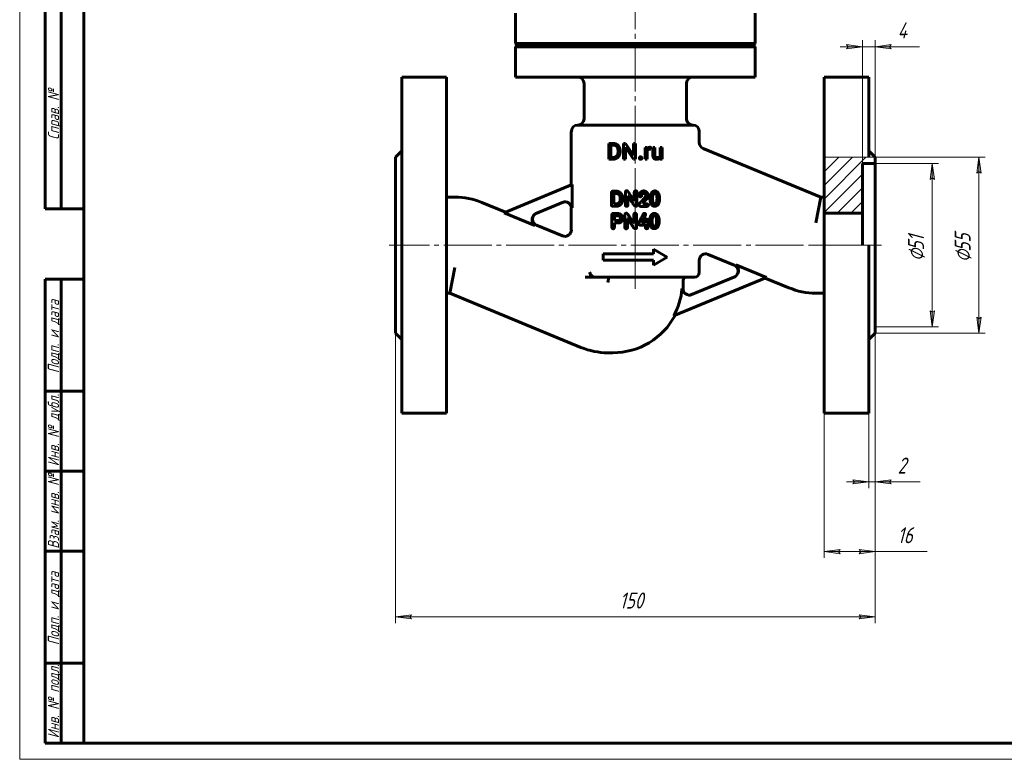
# Model space of a CAD drawing. Header units: millimetres. Extents: x 0 to 594, y 0 to 420.
# Tile 1 of 4: x 0 to 308, y 0 to 231. Entities that reach past the tile are written whole.
import ezdxf

# ---------------------------------------------------------------- set-up
doc = ezdxf.new("R2010")
doc.units = ezdxf.units.MM
for name, pattern in [('K5LT-1', [0]), ('K5LT_AXLED', [19.5, 15, -1.5, 1.5, -1.5]), ('K5LT_BASIC', [0]), ('K5LT_THIN', [0]), ('K5LT_THIN_INCLUDED_TO_HATCHING', [0])]:
    doc.linetypes.add(name, pattern=pattern)
doc.layers.add('Системный слой', color=7, linetype='Continuous')
doc.layers.add('Системный слой (1)', color=7, linetype='Continuous', true_color=0x6c6c6c)
doc.styles.add('KDIMTEXTSTYLE', font='txt', dxfattribs={"width": 0.96, "oblique": 15, "height": 5})
doc.styles.add('KTEXTSTYLE', font='txt', dxfattribs={"width": 0.96, "height": 5})
doc.dimstyles.new('KDIMSTYLE (1.00)', dxfattribs={"dimtxt": 5, "dimasz": 1, "dimexe": 2, "dimexo": 0, "dimgap": 1, "dimtad": 1, "dimtxsty": 'KDIMTEXTSTYLE', "dimsah": 1, "dimcen": 0, "dimdle": 1, "dimadec": 0, "dimazin": 0, "dimtfac": 0.667, "dimtmove": 0, "dimatfit": 3, "dimfxl": 1, "dimtvp": 1, "dimtolj": 1, "dimtzin": 0, "dimarcsym": 0})

# ---------------------------------------------------------------- blocks, each defined once
blk = doc.blocks.new('U8')
at = {"layer": 'Системный слой (1)', "color": 143, "linetype": 'K5LT_BASIC', "lineweight": 60, "true_color": 0x33acca}
for start, end in [(355.2935, 0), (270, 332.0121)]:
    blk.add_arc((185.45, 149.04), 22, start, end, dxfattribs=at)
blk = doc.blocks.new('U9')
at = {"layer": 'Системный слой (1)', "color": 143, "linetype": 'K5LT_BASIC', "lineweight": 60, "true_color": 0x33acca}
for p, q in [((144.48, 174.01), (151.83, 170.97)), ((161.51, 166.95), (169.69, 163.57))]:
    blk.add_line(p, q, dxfattribs=at)
blk = doc.blocks.new('U10')
at = {"layer": 'Системный слой (1)', "color": 143, "linetype": 'K5LT_BASIC', "lineweight": 60, "true_color": 0x33acca}
for p, q in [((212.45, 192.75), (212.45, 196.18)), ((212.45, 152.18), (212.45, 155.95))]:
    blk.add_line(p, q, dxfattribs=at)
blk = doc.blocks.new('U11')
at = {"layer": 'Системный слой (1)', "color": 143, "linetype": 'K5LT_BASIC', "lineweight": 60, "true_color": 0x33acca}
for p, q in [((223.39, 154.41), (215.22, 157.8)), ((240.43, 147.36), (233.08, 150.4))]:
    blk.add_line(p, q, dxfattribs=at)
blk = doc.blocks.new('U12')
at = {"layer": 'Системный слой (1)', "color": 143, "linetype": 'K5LT_BASIC', "lineweight": 60, "true_color": 0x33acca}
for p, q in [((265.45, 213.18), (265.45, 188.18)), ((265.45, 160.68), (265.45, 108.18))]:
    blk.add_line(p, q, dxfattribs=at)
blk = doc.blocks.new('U13')
at = {"layer": 'Системный слой (1)', "color": 143, "linetype": 'K5LT_BASIC', "lineweight": 60, "true_color": 0x33acca}
for p, q in [((172.45, 179.51), (172.45, 196.18)), ((172.45, 165.41), (172.45, 172.19))]:
    blk.add_line(p, q, dxfattribs=at)
blk = doc.blocks.new('U15')
at = {"layer": 'Системный слой (1)', "color": 7, "linetype": 'K5LT_THIN_INCLUDED_TO_HATCHING', "lineweight": 18, "true_color": 0xffffff}
for p, q in [((267.45, 188.18), (251.45, 188.18)), ((251.45, 188.18), (251.45, 160.68)), ((267.45, 160.68), (267.45, 188.18)), ((251.45, 160.68), (267.45, 160.68))]:
    blk.add_line(p, q, dxfattribs=at)
blk = doc.blocks.new('D0')
at = {"layer": 'Системный слой (1)'}
for points in [[(117.45, 44.53), (122.45, 45.18), (121.95, 44.53), (122.45, 43.87)], [(267.45, 44.53), (262.45, 45.18), (262.95, 44.53), (262.45, 43.87)]]:
    blk.add_hatch(color=7, dxfattribs=at).paths.add_polyline_path(points)
at = {"layer": 'Системный слой (1)', "color": 7, "linetype": 'K5LT_THIN', "lineweight": 18, "true_color": 0xffffff}
for p, q in [((117.45, 133.18), (117.45, 42.53)), ((267.45, 133.18), (267.45, 42.53)), ((117.45, 44.53), (122.45, 45.18)), ((122.45, 43.87), (117.45, 44.53)), ((122.45, 45.18), (121.95, 44.53)), ((121.95, 44.53), (122.45, 43.87)), ((262.95, 44.53), (262.45, 45.18)), ((262.45, 45.18), (267.45, 44.53)), ((267.45, 44.53), (262.45, 43.87)), ((262.45, 43.87), (262.95, 44.53))]:
    blk.add_line(p, q, dxfattribs=at)
blk.add_wipeout([(187.51, 45.53), (187.51, 52.91), (197, 52.91), (197, 45.53)]).dxf.layer = 'Системный слой (1)'
blk.add_line((117.45, 44.53), (267.45, 44.53), dxfattribs=at)
at = {"layer": 'Системный слой (1)', "color": 7, "insert": (187.51, 52.11), "char_height": 5, "attachment_point": 1, "style": 'KTEXTSTYLE'}
blk.add_mtext('\\fArial|b0|c204|p34;\\H5.0;\\W1.000;\\Q15;\\fGOST Type AU|b0|i0|c204|p34;\\Q15;\\W0.960;150', dxfattribs=at)
blk = doc.blocks.new('KDIMARROW_01')
at = {"layer": 'Системный слой'}
blk.add_hatch(color=0, dxfattribs=at).paths.add_polyline_path([(0, 0), (-5, 0.66), (-4.5, 0), (-5, -0.66)])
at = {"layer": 'Системный слой', "color": 0, "linetype": 'K5LT_THIN', "lineweight": 18}
for p, q in [((-4.5, 0), (-5, 0.66)), ((-5, 0.66), (0, 0)), ((0, 0), (-5, -0.66)), ((-5, -0.66), (-4.5, 0))]:
    blk.add_line(p, q, dxfattribs=at)
at = {"layer": 'Системный слой (1)', "color": 0, "linetype": 'K5LT_THIN', "lineweight": 18}
blk.add_line((192.45, 160.68), (191.45, 160.68), dxfattribs=at)
blk = doc.blocks.new('D1')
at = {"layer": 'Системный слой (1)'}
for points in [[(251.45, 64.92), (256.45, 65.58), (255.95, 64.92), (256.45, 64.26)], [(267.45, 64.92), (262.45, 65.58), (262.95, 64.92), (262.45, 64.26)]]:
    blk.add_hatch(color=7, dxfattribs=at).paths.add_polyline_path(points)
at = {"layer": 'Системный слой (1)', "color": 7, "linetype": 'K5LT_THIN', "lineweight": 18, "true_color": 0xffffff}
for p, q in [((267.45, 133.18), (267.45, 62.92)), ((251.45, 108.18), (251.45, 62.92)), ((251.45, 64.92), (256.45, 65.58)), ((256.45, 64.26), (251.45, 64.92)), ((251.45, 64.92), (267.45, 64.92)), ((256.45, 65.58), (255.95, 64.92)), ((255.95, 64.92), (256.45, 64.26)), ((262.95, 64.92), (262.45, 65.58)), ((262.45, 65.58), (267.45, 64.92)), ((267.45, 64.92), (262.45, 64.26)), ((262.45, 64.26), (262.95, 64.92)), ((267.45, 64.92), (272.45, 64.92))]:
    blk.add_line(p, q, dxfattribs=at)
blk.add_wipeout([(274.41, 65.92), (274.41, 73.3), (281.37, 73.3), (281.37, 65.92)]).dxf.layer = 'Системный слой (1)'
blk.add_line((272.41, 64.92), (283.66, 64.92), dxfattribs=at)
at = {"layer": 'Системный слой (1)', "color": 7, "insert": (274.41, 72.51), "char_height": 5, "attachment_point": 1, "style": 'KTEXTSTYLE'}
blk.add_mtext('\\fArial|b0|c204|p34;\\H5.0;\\W1.000;\\Q15;\\fGOST Type AU|b0|i0|c204|p34;\\Q15;\\W0.960;16', dxfattribs=at)
blk = doc.blocks.new('D2')
at = {"layer": 'Системный слой (1)'}
for points in [[(260.45, 86.04), (265.45, 86.69), (260.45, 87.35), (260.95, 86.69)], [(271.95, 86.69), (272.45, 87.35), (267.45, 86.69), (272.45, 86.04)]]:
    blk.add_hatch(color=7, dxfattribs=at).paths.add_polyline_path(points)
at = {"layer": 'Системный слой (1)', "color": 7, "linetype": 'K5LT_THIN', "lineweight": 18, "true_color": 0xffffff}
for p, q in [((267.45, 133.18), (267.45, 84.69)), ((265.45, 108.18), (265.45, 84.69)), ((265.45, 86.69), (258.45, 86.69)), ((265.45, 86.69), (260.45, 87.35)), ((260.45, 87.35), (260.95, 86.69)), ((260.95, 86.69), (260.45, 86.04)), ((260.45, 86.04), (265.45, 86.69)), ((265.45, 86.69), (267.45, 86.69)), ((272.45, 87.35), (267.45, 86.69)), ((267.45, 86.69), (272.45, 86.04)), ((267.45, 86.69), (272.45, 86.69)), ((271.95, 86.69), (272.45, 87.35)), ((272.45, 86.04), (271.95, 86.69))]:
    blk.add_line(p, q, dxfattribs=at)
blk.add_wipeout([(274.45, 87.69), (274.45, 95.08), (279.25, 95.08), (279.25, 87.69)]).dxf.layer = 'Системный слой (1)'
for p, q in [((267.45, 86.69), (274.45, 86.69)), ((272.45, 86.69), (281.45, 86.69))]:
    blk.add_line(p, q, dxfattribs=at)
at = {"layer": 'Системный слой (1)', "color": 7, "insert": (274.45, 94.28), "char_height": 5, "attachment_point": 1, "style": 'KTEXTSTYLE'}
blk.add_mtext('\\fArial|b0|c204|p34;\\H5.0;\\W1.000;\\Q15;\\fGOST Type AU|b0|i0|c204|p34;\\Q15;\\W0.960;2', dxfattribs=at)
blk = doc.blocks.new('D3')
at = {"layer": 'Системный слой (1)'}
for points in [[(300.52, 183.18), (299.87, 188.18), (299.21, 183.18), (299.87, 183.68)], [(299.87, 133.18), (300.52, 138.18), (299.87, 137.68), (299.21, 138.18)]]:
    blk.add_hatch(color=7, dxfattribs=at).paths.add_polyline_path(points)
at = {"layer": 'Системный слой (1)', "color": 7, "linetype": 'K5LT_THIN', "lineweight": 18, "true_color": 0xffffff}
for p, q in [((267.45, 188.18), (301.87, 188.18)), ((299.21, 183.18), (299.87, 188.18)), ((299.87, 188.18), (300.52, 183.18)), ((299.87, 183.68), (299.21, 183.18)), ((300.52, 183.18), (299.87, 183.68)), ((299.87, 133.18), (299.21, 138.18)), ((299.21, 138.18), (299.87, 137.68)), ((299.87, 137.68), (300.52, 138.18)), ((300.52, 138.18), (299.87, 133.18)), ((267.45, 133.18), (301.87, 133.18))]:
    blk.add_line(p, q, dxfattribs=at)
blk.add_wipeout([(298.87, 155.34), (291.48, 155.34), (291.48, 165.6), (298.87, 165.6)]).dxf.layer = 'Системный слой (1)'
blk.add_line((299.87, 188.18), (299.87, 133.18), dxfattribs=at)
at = {"layer": 'Системный слой (1)', "color": 7, "char_height": 5, "attachment_point": 1, "rotation": 90, "style": 'KTEXTSTYLE'}
for s, insert in [('\\fArial|b0|c204|p34;\\H5.0;\\W1.000;\\Q15;\\fGOST Type AU|b0|i0|c204|p34;\\Q15;\\W0.960;55', (292.28, 158.65)), ('\\fArial|b0|c204|p34;\\H5.0;\\W1.000;\\Q15;\\fGOST Type AU|b0|i0|c204|p34;\\Q15;\\W0.960;⌀', (292.28, 155.34))]:
    blk.add_mtext(s, dxfattribs=dict(at, insert=insert))
blk = doc.blocks.new('D4')
at = {"layer": 'Системный слой (1)'}
for points in [[(285.94, 181.18), (285.28, 186.18), (284.63, 181.18), (285.28, 181.68)], [(285.28, 135.18), (285.94, 140.18), (285.28, 139.68), (284.63, 140.18)]]:
    blk.add_hatch(color=7, dxfattribs=at).paths.add_polyline_path(points)
at = {"layer": 'Системный слой (1)', "color": 7, "linetype": 'K5LT_THIN', "lineweight": 18, "true_color": 0xffffff}
for p, q in [((267.45, 186.18), (287.28, 186.18)), ((284.63, 181.18), (285.28, 186.18)), ((285.28, 186.18), (285.94, 181.18)), ((285.28, 181.68), (284.63, 181.18)), ((285.94, 181.18), (285.28, 181.68)), ((285.28, 135.18), (284.63, 140.18)), ((284.63, 140.18), (285.28, 139.68)), ((285.28, 139.68), (285.94, 140.18)), ((285.94, 140.18), (285.28, 135.18)), ((267.45, 135.18), (287.28, 135.18))]:
    blk.add_line(p, q, dxfattribs=at)
blk.add_wipeout([(284.28, 155.67), (276.9, 155.67), (276.9, 165.29), (284.28, 165.29)]).dxf.layer = 'Системный слой (1)'
blk.add_line((285.28, 186.18), (285.28, 135.18), dxfattribs=at)
at = {"layer": 'Системный слой (1)', "color": 7, "char_height": 5, "attachment_point": 1, "rotation": 90, "style": 'KTEXTSTYLE'}
for s, insert in [('\\fArial|b0|c204|p34;\\H5.0;\\W1.000;\\Q15;\\fGOST Type AU|b0|i0|c204|p34;\\Q15;\\W0.960;⌀', (277.7, 155.67)), ('\\fArial|b0|c204|p34;\\H5.0;\\W1.000;\\Q15;\\fGOST Type AU|b0|i0|c204|p34;\\Q15;\\W0.960;51', (277.7, 158.98))]:
    blk.add_mtext(s, dxfattribs=dict(at, insert=insert))
blk = doc.blocks.new('D5')
at = {"layer": 'Системный слой (1)'}
for points in [[(258.45, 222.02), (263.45, 222.68), (258.45, 223.34), (258.95, 222.68)], [(271.95, 222.68), (272.45, 223.34), (267.45, 222.68), (272.45, 222.02)]]:
    blk.add_hatch(color=7, dxfattribs=at).paths.add_polyline_path(points)
at = {"layer": 'Системный слой (1)', "color": 7, "linetype": 'K5LT_THIN', "lineweight": 18, "true_color": 0xffffff}
for p, q in [((263.45, 222.68), (256.45, 222.68)), ((263.45, 222.68), (258.45, 223.34)), ((258.45, 223.34), (258.95, 222.68)), ((258.95, 222.68), (258.45, 222.02)), ((258.45, 222.02), (263.45, 222.68)), ((263.45, 186.18), (263.45, 224.68)), ((263.45, 222.68), (267.45, 222.68)), ((267.45, 186.18), (267.45, 224.68)), ((272.45, 223.34), (267.45, 222.68)), ((267.45, 222.68), (272.45, 222.02)), ((267.45, 222.68), (272.45, 222.68)), ((271.95, 222.68), (272.45, 223.34)), ((272.45, 222.02), (271.95, 222.68))]:
    blk.add_line(p, q, dxfattribs=at)
blk.add_wipeout([(274.45, 223.68), (274.45, 231.06), (279.12, 231.06), (279.12, 223.68)]).dxf.layer = 'Системный слой (1)'
for p, q in [((267.45, 222.68), (274.45, 222.68)), ((272.45, 222.68), (281.32, 222.68))]:
    blk.add_line(p, q, dxfattribs=at)
at = {"layer": 'Системный слой (1)', "color": 7, "insert": (274.45, 230.27), "char_height": 5, "attachment_point": 1, "style": 'KTEXTSTYLE'}
blk.add_mtext('\\fArial|b0|c204|p34;\\H5.0;\\W1.000;\\Q15;\\fGOST Type AU|b0|i0|c204|p34;\\Q15;\\W0.960;4', dxfattribs=at)
blk = doc.blocks.new('U40')
at = {"color": 7, "linetype": 'K5LT_THIN', "lineweight": 18, "true_color": 0xffffff}
for p, q in [((0, 0), (0, 420)), ((594, 0), (0, 0))]:
    blk.add_line(p, q, dxfattribs=at)
at = {"color": 143, "linetype": 'K5LT_BASIC', "lineweight": 60, "true_color": 0x33acca}
for p, q in [((20, 5), (20, 415)), ((8, 172), (8, 292)), ((13, 172), (13, 292)), ((20, 172), (8, 172)), ((8, 5), (8, 150)), ((20, 150), (8, 150)), ((13, 5), (13, 150)), ((20, 115), (8, 115)), ((20, 90), (8, 90)), ((20, 65), (8, 65)), ((20, 30), (8, 30)), ((20, 5), (8, 5)), ((589, 5), (20, 5))]:
    blk.add_line(p, q, dxfattribs=at)
at = {"color": 7, "char_height": 3.5, "attachment_point": 1, "rotation": 90, "style": 'KTEXTSTYLE'}
for s, insert in [('\\fArial|b0|c204|p34;\\H5.0;\\W1.000;\\Q15;\\fGOST Type AU|b0|i0|c204|p34;\\Q15;\\W0.960;\\H3.50;Справ. №', (8.82, 193.63)), ('\\fArial|b0|c204|p34;\\H5.0;\\W1.000;\\Q15;\\fGOST Type AU|b0|i0|c204|p34;\\Q15;\\W0.960;\\H3.50;Подп. и дата', (8.82, 120.66)), ('\\fArial|b0|c204|p34;\\H5.0;\\W1.000;\\Q15;\\fGOST Type AU|b0|i0|c204|p34;\\Q15;\\W0.960;\\H3.50;Инв. № дубл.', (8.82, 91.57)), ('\\fArial|b0|c204|p34;\\H5.0;\\W1.000;\\Q15;\\fGOST Type AU|b0|i0|c204|p34;\\Q15;\\W0.960;\\H3.50;Взам. инв. №', (8.82, 65.8)), ('\\fArial|b0|c204|p34;\\H5.0;\\W1.000;\\Q15;\\fGOST Type AU|b0|i0|c204|p34;\\Q15;\\W0.960;\\H3.50;Подп. и дата', (8.82, 35.66)), ('\\fArial|b0|c204|p34;\\H5.0;\\W1.000;\\Q15;\\fGOST Type AU|b0|i0|c204|p34;\\Q15;\\W0.960;\\H3.50;Инв. № подл.', (8.82, 6.57))]:
    blk.add_mtext(s, dxfattribs=dict(at, insert=insert))

msp = doc.modelspace()

# ---------------------------------------------------------------- hatches: boundary and pattern name
at = {"layer": 'Системный слой (1)'}
h = msp.add_hatch(dxfattribs=at)
h.set_pattern_fill('', angle=45, style=0, pattern_type=0)
h.set_pattern_definition([(45, (0, 0), (-2.12132, 2.12132), [])])
h.paths.add_polyline_path([(251.453, 188.183), (251.453, 175.683), (251.453, 170.683), (263.453, 170.683), (263.453, 186.183), (267.453, 186.183), (267.453, 188.183)])

# ---------------------------------------------------------------- linework, layer by layer
at = {"layer": 'Системный слой (1)', "color": 30, "linetype": 'K5LT_AXLED', "lineweight": 18, "true_color": 0xff8000}
for p, q in [((192.453, 150.183), (192.453, 235.183)), ((264.562, 160.683), (115.453, 160.683)), ((269.453, 160.683), (246.846, 160.683)), ((192.453, 147.043), (192.453, 152.683))]:
    msp.add_line(p, q, dxfattribs=at)
at = {"layer": 'Системный слой (1)', "color": 143, "linetype": 'K5LT_BASIC', "lineweight": 60, "true_color": 0x33acca}
for p, q in [((154.953, 223.683), (154.953, 233.183)), ((229.953, 223.683), (229.953, 233.183)), ((154.953, 223.683), (229.953, 223.683)), ((155.453, 223.183), (154.953, 223.683)), ((154.953, 222.683), (155.453, 223.183)), ((154.953, 213.183), (154.953, 222.683)), ((154.953, 222.683), (229.953, 222.683)), ((155.453, 223.183), (229.453, 223.183)), ((229.453, 223.183), (229.953, 223.683)), ((229.953, 222.683), (229.453, 223.183)), ((229.953, 213.183), (229.953, 222.683)), ((119.453, 213.183), (133.453, 213.183)), ((119.453, 213.183), (119.453, 108.183)), ((133.453, 213.183), (133.453, 108.183)), ((154.953, 213.183), (229.953, 213.183)), ((265.453, 213.183), (251.453, 213.183)), ((251.453, 213.183), (251.453, 108.183)), ((176.453, 200.183), (176.453, 211.183)), ((208.453, 200.183), (208.453, 211.183)), ((174.453, 198.183), (210.453, 198.183)), ((184.157, 192.449), (185.541, 192.449)), ((184.157, 187.558), (184.157, 192.449)), ((184.806, 188.085), (184.806, 191.918)), ((184.806, 191.918), (185.541, 191.918)), ((188.787, 187.558), (188.787, 192.449)), ((188.787, 192.449), (189.436, 192.449)), ((189.436, 192.449), (191.908, 188.667)), ((189.436, 191.33), (191.898, 187.558)), ((189.436, 187.558), (189.436, 191.33)), ((191.908, 192.449), (192.55, 192.449)), ((191.908, 188.667), (191.908, 192.449)), ((192.55, 187.558), (192.55, 192.449)), ((195.573, 187.558), (195.573, 191.193)), ((195.573, 191.193), (196.177, 191.193)), ((196.177, 191.193), (196.189, 190.777)), ((197.326, 190.635), (197.329, 191.213)), ((197.94, 188.848), (197.94, 191.193)), ((197.94, 191.193), (198.562, 191.193)), ((198.562, 188.841), (198.562, 191.193)), ((200.178, 191.193), (200.802, 191.193)), ((200.178, 188.548), (200.178, 191.193)), ((200.802, 187.558), (200.802, 191.193)), ((250.437, 175.683), (213.688, 190.905)), ((117.453, 188.183), (119.453, 190.183)), ((117.453, 188.183), (117.453, 133.183)), ((184.806, 188.085), (185.481, 188.085)), ((187.056, 189.856), (187.056, 190.155)), ((187.698, 189.856), (187.698, 190.148)), ((196.194, 187.558), (196.194, 190.14)), ((200.195, 187.918), (200.208, 187.558)), ((251.453, 188.183), (251.453, 175.683)), ((267.453, 188.183), (265.453, 190.183)), ((267.453, 188.183), (267.453, 133.183)), ((267.453, 186.183), (267.453, 188.183)), ((184.157, 187.558), (184.806, 187.558)), ((184.806, 187.558), (185.481, 187.558)), ((188.787, 187.558), (189.436, 187.558)), ((191.898, 187.558), (192.55, 187.558)), ((195.573, 187.558), (196.194, 187.558)), ((200.208, 187.558), (200.802, 187.558)), ((263.453, 186.183), (267.453, 186.183)), ((263.453, 170.683), (263.453, 186.183)), ((267.453, 160.683), (267.453, 186.183)), ((151.429, 170.802), (172.679, 179.604)), ((172.679, 172.29), (172.679, 179.604)), ((133.453, 175.683), (136.061, 175.683)), ((184.991, 173.2), (184.991, 177.08)), ((185.357, 177.52), (185.474, 177.526)), ((185.474, 177.526), (186.593, 177.526)), ((185.763, 173.573), (185.773, 176.744)), ((185.81, 176.781), (186.539, 176.781)), ((189.343, 173.143), (189.343, 177.204)), ((190.125, 176.045), (190.162, 176.045)), ((190.125, 173.143), (190.125, 176.045)), ((192.141, 174.423), (192.141, 177.184)), ((192.944, 173.032), (192.944, 177.204)), ((194.36, 174.319), (195.586, 175.787)), ((195.065, 176.828), (195.196, 176.828)), ((195.7, 176.082), (195.7, 176.122)), ((196.459, 176.475), (196.496, 176.176)), ((197.823, 175.128), (197.84, 175.508)), ((248.846, 167.683), (250.437, 175.683)), ((251.453, 175.683), (250.437, 175.683)), ((169.893, 174.12), (161.164, 170.504)), ((185.417, 172.807), (186.445, 172.807)), ((185.763, 173.573), (185.8, 173.553)), ((185.8, 173.553), (186.539, 173.553)), ((187.752, 175.101), (187.752, 175.326)), ((192.104, 174.423), (192.141, 174.423)), ((192.517, 172.814), (192.645, 172.814)), ((193.581, 173.224), (193.581, 173.261)), ((194.118, 172.787), (196.053, 172.787)), ((194.79, 173.63), (195.68, 174.728)), ((194.79, 173.586), (194.79, 173.63)), ((194.79, 173.586), (196.053, 173.586)), ((196.533, 173.13), (196.533, 173.187)), ((198.475, 173.603), (198.639, 173.603)), ((200.053, 175.219), (200.053, 175.236)), ((151.429, 170.802), (161.079, 166.805)), ((185.096, 170.14), (185.113, 166.502)), ((185.523, 170.577), (186.53, 170.577)), ((185.932, 169.804), (187.276, 169.804)), ((189.21, 166.143), (189.21, 170.204)), ((192.008, 167.423), (192.008, 170.184)), ((192.811, 166.032), (192.811, 170.204)), ((251.453, 170.683), (263.453, 170.683)), ((263.453, 170.683), (263.453, 160.683)), ((185.916, 168.404), (185.953, 168.367)), ((185.916, 167.601), (187.481, 167.601)), ((185.916, 166.261), (185.916, 167.601)), ((185.953, 168.367), (186.977, 168.367)), ((189.993, 169.045), (190.03, 169.045)), ((189.993, 166.143), (189.993, 169.045)), ((191.972, 167.423), (192.008, 167.423)), ((193.999, 166.906), (195.568, 166.906)), ((194.527, 167.688), (194.527, 167.762)), ((194.527, 167.688), (195.602, 167.688)), ((195.602, 167.688), (195.602, 168.236)), ((195.602, 166.146), (195.602, 166.869)), ((196.388, 166.167), (196.388, 168.434)), ((197.691, 168.128), (197.708, 168.508)), ((198.342, 166.603), (198.507, 166.603)), ((199.921, 168.219), (199.921, 168.236)), ((192.385, 165.814), (192.512, 165.814)), ((182.453, 155.928), (182.453, 157.928)), ((182.453, 157.928), (198.123, 157.928)), ((198.123, 159.428), (202.453, 156.928)), ((198.123, 157.928), (198.123, 159.428)), ((182.453, 155.928), (198.123, 155.928)), ((198.123, 154.428), (202.453, 156.928)), ((198.123, 154.428), (198.123, 155.928)), ((233.477, 150.564), (223.827, 154.561)), ((136.061, 153.683), (134.469, 145.683)), ((209.86, 145.111), (223.742, 150.862)), ((178.639, 150.683), (176.728, 150.683)), ((179.671, 150.683), (178.639, 150.683)), ((179.671, 150.683), (210.953, 150.683)), ((184.172, 150.683), (183.846, 149.043)), ((233.477, 150.564), (204.436, 138.535)), ((207.453, 149.043), (207.453, 149.683)), ((133.453, 145.683), (134.469, 145.683)), ((134.469, 145.683), (175.427, 128.718)), ((251.453, 145.683), (248.846, 145.683)), ((117.453, 133.183), (119.453, 131.183)), ((267.453, 133.183), (265.453, 131.183)), ((183.846, 127.043), (185.453, 127.043)), ((119.453, 108.183), (133.453, 108.183)), ((265.453, 108.183), (251.453, 108.183))]:
    msp.add_line(p, q, dxfattribs=at)
for centre, radius, start, end in [((174.453, 211.183), 2, 0, 90), ((210.453, 211.183), 2, 90, 180), ((174.453, 200.183), 2, 270, 0), ((210.453, 200.183), 2, 180, 270), ((174.453, 196.183), 2, 90, 180), ((210.453, 196.183), 2, 0, 90), ((214.453, 192.753), 2, 180, 247.5), ((136.061, 153.683), 22, 67.5, 90), ((170.453, 172.187), 2, 0, 112.5), ((162.278, 168.801), 2, 112.50042, 247.5), ((170.453, 165.415), 2, 247.5, 0), ((214.453, 155.951), 2, 67.5, 180), ((222.628, 152.565), 2, 292.50042, 67.5), ((345.897, 203.01), 175.253, 196.85905, 197.37218), ((210.953, 152.183), 1.5, 270, 0), ((208.453, 149.683), 1, 90, 180), ((185.453, 149.043), 21.697, 331.03149, 354.86502), ((209.372, 147.074), 2, 175.29349, 292.5), ((248.846, 167.683), 22, 247.5, 270), ((183.846, 149.043), 22, 247.5, 270)]:
    msp.add_arc(centre, radius, start, end, dxfattribs=at)
for points in [[(187.698, 190.148), (187.698, 190.679), (187.389, 191.528), (186.814, 192.13), (186.022, 192.449), (185.541, 192.449)], [(187.056, 190.155), (187.056, 190.574), (186.855, 191.229), (186.465, 191.683), (185.904, 191.918), (185.541, 191.918)], [(197.329, 191.213), (197.296, 191.229), (197.121, 191.26), (197.054, 191.26)], [(185.481, 188.085), (186.005, 188.085), (186.703, 188.525), (187.056, 189.322), (187.056, 189.856)], [(185.481, 187.558), (185.991, 187.558), (186.808, 187.877), (187.389, 188.475), (187.698, 189.325), (187.698, 189.856)], [(193.83, 188.154), (193.731, 188.045), (193.731, 187.887)], [(193.731, 187.887), (193.731, 187.733), (193.83, 187.625)], [(194.117, 188.263), (193.929, 188.263), (193.83, 188.154)], [(194.404, 188.154), (194.305, 188.263), (194.117, 188.263)], [(194.503, 187.887), (194.503, 188.045), (194.404, 188.154)], [(194.404, 187.625), (194.503, 187.733), (194.503, 187.887)], [(196.644, 190.595), (196.809, 190.662), (197.024, 190.662)], [(197.024, 190.662), (197.111, 190.662), (197.249, 190.652), (197.326, 190.635)], [(197.94, 188.848), (197.94, 188.485), (198.026, 188.227)], [(198.026, 188.227), (198.112, 187.968), (198.27, 187.807)], [(198.27, 187.807), (198.427, 187.645), (198.647, 187.568)], [(198.617, 188.436), (198.562, 188.596), (198.562, 188.841)], [(198.768, 188.185), (198.673, 188.277), (198.617, 188.436)], [(199.23, 188.018), (199.103, 188.018), (198.864, 188.092), (198.768, 188.185)], [(199.858, 188.171), (199.627, 188.018), (199.23, 188.018)], [(199.795, 187.617), (200.036, 187.728), (200.195, 187.918)], [(200.178, 188.548), (200.074, 188.313), (199.858, 188.171)], [(193.83, 187.625), (193.929, 187.518), (194.117, 187.518)], [(194.117, 187.518), (194.305, 187.518), (194.404, 187.625)], [(198.647, 187.568), (198.867, 187.491), (199.133, 187.491)], [(199.133, 187.491), (199.522, 187.491), (199.795, 187.617)], [(185.357, 177.52), (185.051, 177.506), (184.991, 177.08)], [(185.81, 176.781), (185.773, 176.774), (185.773, 176.744)], [(186.818, 176.744), (186.643, 176.781), (186.539, 176.781)], [(188.329, 176.314), (187.627, 177.526), (186.593, 177.526)], [(187.752, 175.326), (187.752, 176.371), (186.818, 176.744)], [(188.571, 175.101), (188.571, 175.84), (188.329, 176.314)], [(189.79, 177.668), (189.423, 177.668), (189.343, 177.204)], [(190.445, 176.996), (190.125, 177.668), (189.79, 177.668)], [(190.162, 176.045), (190.616, 175.279), (191.711, 173.66)], [(192.104, 174.423), (191.204, 175.847), (190.445, 176.996)], [(192.588, 177.651), (192.141, 177.651), (192.141, 177.184)], [(192.944, 177.204), (192.944, 177.651), (192.588, 177.651)], [(194.585, 177.513), (193.655, 177.046), (193.655, 176.233)], [(193.655, 176.233), (193.722, 175.787), (194.064, 175.787)], [(194.064, 175.787), (194.095, 175.807), (194.155, 175.807)], [(194.155, 175.807), (194.434, 175.904), (194.434, 176.307)], [(194.434, 176.307), (194.612, 176.828), (195.065, 176.828)], [(195.065, 177.607), (194.871, 177.607), (194.585, 177.513)], [(196.459, 176.475), (196.04, 177.607), (195.065, 177.607)], [(195.196, 176.828), (195.7, 176.714), (195.7, 176.122)], [(195.7, 176.082), (195.7, 175.958), (195.586, 175.787)], [(195.68, 174.728), (196.496, 175.541), (196.496, 176.176)], [(197.348, 176.704), (197.044, 176.106), (197.024, 175.273)], [(198.004, 177.486), (197.652, 177.301), (197.348, 176.704)], [(198.512, 176.835), (197.941, 176.835), (197.84, 175.508)], [(198.495, 177.614), (198.186, 177.56), (198.004, 177.486)], [(199.872, 176.525), (199.385, 177.614), (198.495, 177.614)], [(199.237, 175.236), (199.237, 176.835), (198.512, 176.835)], [(200.053, 175.236), (200.053, 175.827), (199.872, 176.525)], [(184.991, 173.2), (185.007, 172.858), (185.417, 172.807)], [(186.445, 172.807), (186.744, 172.807), (187.265, 172.958)], [(186.539, 173.553), (187.117, 173.553), (187.564, 174.245)], [(187.265, 172.958), (188.571, 173.643), (188.571, 175.101)], [(187.564, 174.245), (187.752, 174.587), (187.752, 175.101)], [(189.343, 173.143), (189.343, 172.8), (189.716, 172.8)], [(189.716, 172.8), (190.125, 172.8), (190.125, 173.143)], [(191.711, 173.66), (192.255, 172.814), (192.517, 172.814)], [(192.645, 172.814), (192.944, 172.814), (192.944, 173.032)], [(194.36, 174.319), (193.581, 173.502), (193.581, 173.261)], [(193.581, 173.224), (193.601, 172.861), (194.118, 172.787)], [(196.533, 173.187), (196.533, 173.529), (196.053, 173.586)], [(196.053, 172.787), (196.463, 172.777), (196.533, 173.13)], [(197.024, 175.273), (197.024, 174.574), (197.222, 173.895)], [(197.222, 173.895), (197.655, 172.824), (198.495, 172.824)], [(197.823, 175.128), (197.897, 173.603), (198.475, 173.603)], [(198.495, 172.824), (198.73, 172.824), (198.891, 172.878)], [(198.639, 173.603), (199.032, 173.603), (199.2, 174.601)], [(198.891, 172.878), (200.053, 173.271), (200.053, 175.219)], [(199.2, 174.601), (199.237, 175.048), (199.237, 175.236)], [(185.523, 170.577), (185.19, 170.577), (185.096, 170.14)], [(185.932, 169.804), (185.895, 169.798), (185.895, 169.764)], [(185.895, 169.764), (185.916, 168.645), (185.916, 168.404)], [(188.195, 170.063), (187.787, 170.587), (186.53, 170.577)], [(187.78, 169.133), (187.78, 169.579), (187.276, 169.804)], [(188.562, 169.038), (188.603, 169.539), (188.195, 170.063)], [(189.657, 170.668), (189.291, 170.668), (189.21, 170.204)], [(190.312, 169.996), (189.993, 170.668), (189.657, 170.668)], [(191.972, 167.423), (191.071, 168.847), (190.312, 169.996)], [(192.455, 170.651), (192.008, 170.651), (192.008, 170.184)], [(192.811, 170.204), (192.811, 170.651), (192.455, 170.651)], [(194.947, 170.332), (193.489, 167.517), (193.489, 167.379)], [(194.527, 167.762), (195.696, 170.113), (195.696, 170.167)], [(195.293, 170.604), (194.947, 170.493), (194.947, 170.332)], [(195.696, 170.167), (195.652, 170.604), (195.293, 170.604)], [(197.216, 169.704), (196.912, 169.106), (196.891, 168.273)], [(197.872, 170.486), (197.52, 170.301), (197.216, 169.704)], [(198.379, 169.835), (197.808, 169.835), (197.708, 168.508)], [(198.363, 170.614), (198.054, 170.56), (197.872, 170.486)], [(199.74, 169.525), (199.253, 170.614), (198.363, 170.614)], [(199.105, 168.236), (199.105, 169.835), (198.379, 169.835)], [(199.921, 168.236), (199.921, 168.827), (199.74, 169.525)], [(185.113, 166.502), (185.113, 165.794), (185.523, 165.794)], [(185.523, 165.794), (185.872, 165.794), (185.916, 166.261)], [(186.977, 168.367), (187.78, 168.367), (187.78, 169.133)], [(187.481, 167.601), (188.562, 168.071), (188.562, 169.038)], [(190.03, 169.045), (190.483, 168.279), (191.579, 166.66)], [(191.579, 166.66), (192.123, 165.814), (192.385, 165.814)], [(193.489, 167.379), (193.489, 166.979), (193.999, 166.906)], [(195.568, 166.906), (195.602, 166.906), (195.602, 166.869)], [(196.005, 168.817), (195.602, 168.817), (195.602, 168.236)], [(196.388, 168.434), (196.388, 168.726), (196.005, 168.817)], [(196.891, 168.273), (196.891, 167.574), (197.09, 166.895)], [(197.09, 166.895), (197.523, 165.824), (198.363, 165.824)], [(197.691, 168.128), (197.765, 166.603), (198.342, 166.603)], [(198.507, 166.603), (198.9, 166.603), (199.068, 167.601)], [(198.759, 165.878), (199.921, 166.271), (199.921, 168.219)], [(199.068, 167.601), (199.105, 168.048), (199.105, 168.236)], [(189.21, 166.143), (189.21, 165.8), (189.583, 165.8)], [(189.583, 165.8), (189.993, 165.8), (189.993, 166.143)], [(192.512, 165.814), (192.811, 165.814), (192.811, 166.032)], [(195.602, 166.146), (195.622, 165.864), (196.008, 165.81)], [(196.008, 165.81), (196.388, 165.837), (196.388, 166.167)], [(198.363, 165.824), (198.598, 165.824), (198.759, 165.878)]]:
    msp.add_open_spline(points, degree=2, dxfattribs=at)
for points, degree, knots in [([(197.054, 191.26), (196.758, 191.26), (196.332, 191.008), (196.192, 190.781), (196.189, 190.777)], 2, [0, 0, 0, 1.4876313, 2.9752626, 3, 3, 3]), ([(196.194, 190.14), (196.258, 190.293), (196.48, 190.527), (196.644, 190.595)], 2, [0, 0, 0, 0.9676076, 2, 2, 2]), ([(178.177, 152.183), (178.212, 152.068), (178.292, 151.859), (178.425, 151.612), (178.549, 151.422), (178.678, 151.254), (178.84, 151.08), (179.018, 150.931), (179.184, 150.824), (179.322, 150.757), (179.447, 150.713), (179.56, 150.689), (179.636, 150.683), (179.671, 150.683)], 3, [0, 0, 0, 0, 2.1513586, 3.8719939, 4.7919317, 6.0152544, 7.5266827, 8.9766518, 10.2729081, 11.3470479, 12.1387234, 13.137019, 14, 14, 14, 14])]:
    msp.add_open_spline(points, degree=degree, knots=knots, dxfattribs=at)
at = {"layer": 'Системный слой (1)', "color": 7, "linetype": 'K5LT-1'}
for points, knots in [([(169.893, 174.12), (169.927, 174.134), (169.995, 174.16), (170.134, 174.205), (170.312, 174.247), (170.468, 174.267), (170.633, 174.277), (170.733, 174.277), (170.906, 174.265), (171.004, 174.251), (171.099, 174.231), (171.128, 174.225), (171.184, 174.212), (171.296, 174.181), (171.432, 174.132), (171.573, 174.068), (171.672, 174.015), (171.788, 173.945), (171.918, 173.854), (172.07, 173.723), (172.207, 173.578), (172.327, 173.422), (172.42, 173.275), (172.498, 173.123), (172.562, 172.969), (172.61, 172.816), (172.641, 172.682), (172.661, 172.57), (172.672, 172.467), (172.678, 172.375), (172.679, 172.319), (172.679, 172.29)], [0, 0, 0, 0, 0.4449723, 0.8899447, 1.7798893, 2.669834, 2.8074766, 3.7881644, 3.8901542, 4.9279665, 4.9814063, 5.0825609, 5.2848703, 5.6894891, 6.4980999, 7.0377862, 7.5774725, 7.870542, 8.6880946, 9.5056471, 10.3223078, 11.1163179, 11.8942676, 12.4378019, 13.2069387, 13.9209609, 14.3968578, 14.8727547, 15.3123519, 15.6561759, 16, 16, 16, 16]), ([(161.164, 170.504), (161.133, 170.492), (161.071, 170.464), (160.978, 170.418), (160.885, 170.365), (160.763, 170.288), (160.625, 170.185), (160.48, 170.054), (160.366, 169.93), (160.262, 169.8), (160.166, 169.66), (160.081, 169.506), (160.016, 169.363), (159.967, 169.232), (159.93, 169.108), (159.899, 168.973), (159.877, 168.834), (159.863, 168.654), (159.866, 168.445), (159.893, 168.257), (159.93, 168.1), (159.97, 167.963), (160.031, 167.809), (160.101, 167.673), (160.169, 167.559), (160.239, 167.457), (160.327, 167.345), (160.435, 167.228), (160.552, 167.122), (160.674, 167.028), (160.803, 166.942), (160.944, 166.864), (161.038, 166.822), (161.079, 166.805)], [0, 0, 0, 0, 0.4053288, 0.8106576, 1.2486803, 1.6867031, 2.5552712, 3.3177244, 4.0309497, 4.5750868, 5.3200155, 6.0649443, 6.6875506, 7.2143112, 7.7410719, 8.2438269, 8.8763957, 9.4225335, 10.4115003, 11.3872151, 11.7077375, 12.3487821, 13.098384, 13.6912308, 14.1918885, 14.6917185, 15.1727655, 15.9027494, 16.6055263, 17.0685947, 17.7602232, 18.4617224, 19, 19, 19, 19]), ([(223.742, 150.862), (223.773, 150.875), (223.835, 150.902), (223.928, 150.948), (224.021, 151.001), (224.144, 151.078), (224.282, 151.181), (224.426, 151.313), (224.541, 151.436), (224.645, 151.566), (224.74, 151.706), (224.825, 151.86), (224.891, 152.004), (224.939, 152.134), (224.976, 152.259), (225.007, 152.393), (225.029, 152.532), (225.044, 152.712), (225.04, 152.921), (225.013, 153.11), (224.977, 153.267), (224.936, 153.403), (224.875, 153.557), (224.806, 153.694), (224.738, 153.808), (224.668, 153.909), (224.579, 154.021), (224.471, 154.138), (224.354, 154.244), (224.232, 154.339), (224.104, 154.424), (223.962, 154.502), (223.868, 154.544), (223.827, 154.561)], [0, 0, 0, 0, 0.4053288, 0.8106576, 1.2486803, 1.6867031, 2.5552712, 3.3177244, 4.0309497, 4.5750868, 5.3200155, 6.0649443, 6.6875506, 7.2143112, 7.7410719, 8.2438269, 8.8763957, 9.4225335, 10.4115003, 11.3872151, 11.7077375, 12.3487821, 13.098384, 13.6912308, 14.1918885, 14.6917185, 15.1727655, 15.9027494, 16.6055263, 17.0685947, 17.7602232, 18.4617224, 19, 19, 19, 19]), ([(209.86, 145.111), (209.827, 145.098), (209.76, 145.072), (209.623, 145.027), (209.448, 144.985), (209.293, 144.964), (209.131, 144.952), (209.031, 144.951), (208.935, 144.957), (208.904, 144.959), (208.855, 144.963), (208.761, 144.974), (208.659, 144.992), (208.543, 145.019), (208.437, 145.049), (208.313, 145.093), (208.191, 145.145), (208.091, 145.196), (207.974, 145.263), (207.843, 145.351), (207.688, 145.48), (207.547, 145.622), (207.423, 145.777), (207.328, 145.924), (207.256, 146.057), (207.204, 146.173), (207.16, 146.288), (207.124, 146.404), (207.096, 146.52), (207.076, 146.634), (207.058, 146.782), (207.053, 146.914), (207.058, 147.033), (207.061, 147.079), (207.063, 147.102)], [0, 0, 0, 0, 0.445182, 0.8903639, 1.7807279, 2.6710918, 2.8136122, 3.7980532, 3.900617, 4.0066907, 4.1741309, 4.5090114, 5.1787722, 5.4575576, 5.9881876, 6.534419, 7.0806505, 7.6268819, 7.9236934, 8.7523967, 9.5811001, 10.4080966, 11.2276179, 12.025074, 12.5741519, 13.0933699, 13.5996603, 14.1055897, 14.5870251, 15.0765651, 15.5324945, 16.4335134, 16.7167567, 17, 17, 17, 17])]:
    msp.add_open_spline(points, degree=3, knots=knots, dxfattribs=at)

# ---------------------------------------------------------------- block references
at = {"layer": 'Системный слой (1)'}
for name in ['U12', 'U13', 'U10', 'U15', 'U9', 'U11', 'U8']:
    msp.add_blockref(name, (0, 0), dxfattribs=at)

# ---------------------------------------------------------------- next in the draw order: dimensions: what is measured, and where the dimension line sits
at = {"layer": 'Системный слой (1)', "color": 7}
dim = msp.add_linear_dim(base=(117.453, 44.526), p1=(267.453, 133.183), p2=(117.453, 133.183), dimstyle='KDIMSTYLE (1.00)', override={"dimexo": 0, "dimpost": '\\fGOST Type AU|b0|c204|p34;\\H5.0;\\W0.960;\\Q15;<>', "dimblk1": 'KDIMARROW_01', "dimblk2": 'KDIMARROW_01', "dimse1": 0, "dimse2": 0, "dimclrt": 7, "dimtol": 1, "dimtp": 0, "dimtm": 0, "dimtdec": 5, "dimtolj": 1}, dxfattribs=at)
dim.commit()
dim.dimension.update_dxf_attribs({"geometry": 'D0', "text_midpoint": (192.453, 44.526), "dimtype": 160})

# ---------------------------------------------------------------- next in the draw order: dimensions: what is measured, and where the dimension line sits
dim = msp.add_linear_dim(base=(251.453, 64.921), p1=(267.453, 133.183), p2=(251.453, 108.183), dimstyle='KDIMSTYLE (1.00)', override={"dimexo": 0, "dimtoh": 1, "dimpost": '\\fGOST Type AU|b0|c204|p34;\\H5.0;\\W0.960;\\Q15;<>', "dimblk1": 'KDIMARROW_01', "dimblk2": 'KDIMARROW_01', "dimse1": 0, "dimse2": 0, "dimclrt": 7, "dimtol": 1, "dimtp": 0, "dimtm": 0, "dimtdec": 5, "dimtmove": 1, "dimtolj": 1}, dxfattribs=at)
dim.commit()
dim.dimension.update_dxf_attribs({"geometry": 'D1', "text_midpoint": (278.035, 64.921), "dimtype": 160})

# ---------------------------------------------------------------- next in the draw order: dimensions: what is measured, and where the dimension line sits
dim = msp.add_linear_dim(base=(265.453, 86.694), p1=(267.453, 133.183), p2=(265.453, 108.183), dimstyle='KDIMSTYLE (1.00)', override={"dimexo": 0, "dimtoh": 1, "dimpost": '\\fGOST Type AU|b0|c204|p34;\\H5.0;\\W0.960;\\Q15;<>', "dimblk1": 'KDIMARROW_01', "dimblk2": 'KDIMARROW_01', "dimse1": 0, "dimse2": 0, "dimclrt": 7, "dimtol": 1, "dimtp": 0, "dimtm": 0, "dimtdec": 5, "dimtmove": 1, "dimtolj": 1}, dxfattribs=at)
dim.commit()
dim.dimension.update_dxf_attribs({"geometry": 'D2', "text_midpoint": (276.951, 86.694), "dimtype": 160})

# ---------------------------------------------------------------- next in the draw order: dimensions: what is measured, and where the dimension line sits
dim = msp.add_linear_dim(base=(299.865, 188.183), p1=(267.453, 133.183), p2=(267.453, 188.183), angle=90, dimstyle='KDIMSTYLE (1.00)', override={"dimexo": 0, "dimpost": '\\fGOST Type AU|b0|c204|p34;\\H5.0;\\W0.960;\\Q15;∅<>', "dimblk1": 'KDIMARROW_01', "dimblk2": 'KDIMARROW_01', "dimse1": 0, "dimse2": 0, "dimclrt": 7, "dimtol": 1, "dimtp": 0, "dimtm": 0, "dimtdec": 5, "dimtolj": 1}, dxfattribs=at)
dim.commit()
dim.dimension.update_dxf_attribs({"geometry": 'D3', "text_midpoint": (299.865, 160.683), "dimtype": 160})

# ---------------------------------------------------------------- next in the draw order: dimensions: what is measured, and where the dimension line sits
dim = msp.add_linear_dim(base=(285.285, 186.183), p1=(267.453, 135.183), p2=(267.453, 186.183), angle=90, dimstyle='KDIMSTYLE (1.00)', override={"dimexo": 0, "dimpost": '\\fGOST Type AU|b0|c204|p34;\\H5.0;\\W0.960;\\Q15;∅<>', "dimblk1": 'KDIMARROW_01', "dimblk2": 'KDIMARROW_01', "dimse1": 0, "dimse2": 0, "dimclrt": 7, "dimtol": 1, "dimtp": 0, "dimtm": 0, "dimtdec": 5, "dimtolj": 1}, dxfattribs=at)
dim.commit()
dim.dimension.update_dxf_attribs({"geometry": 'D4', "text_midpoint": (285.285, 160.683), "dimtype": 160})

# ---------------------------------------------------------------- next in the draw order: dimensions: what is measured, and where the dimension line sits
dim = msp.add_linear_dim(base=(263.453, 222.683), p1=(267.453, 186.183), p2=(263.453, 186.183), angle=180, dimstyle='KDIMSTYLE (1.00)', override={"dimexo": 0, "dimtoh": 1, "dimpost": '\\fGOST Type AU|b0|c204|p34;\\H5.0;\\W0.960;\\Q15;<>', "dimblk1": 'KDIMARROW_01', "dimblk2": 'KDIMARROW_01', "dimse1": 0, "dimse2": 0, "dimclrt": 7, "dimtol": 1, "dimtp": 0, "dimtm": 0, "dimtdec": 5, "dimtmove": 1, "dimtolj": 1}, dxfattribs=at)
dim.commit()
dim.dimension.update_dxf_attribs({"geometry": 'D5', "text_midpoint": (276.885, 222.683), "dimtype": 160})

# ---------------------------------------------------------------- next in the draw order: block references
msp.add_blockref('U40', (0, 0))

doc.saveas('drawing.dxf')
